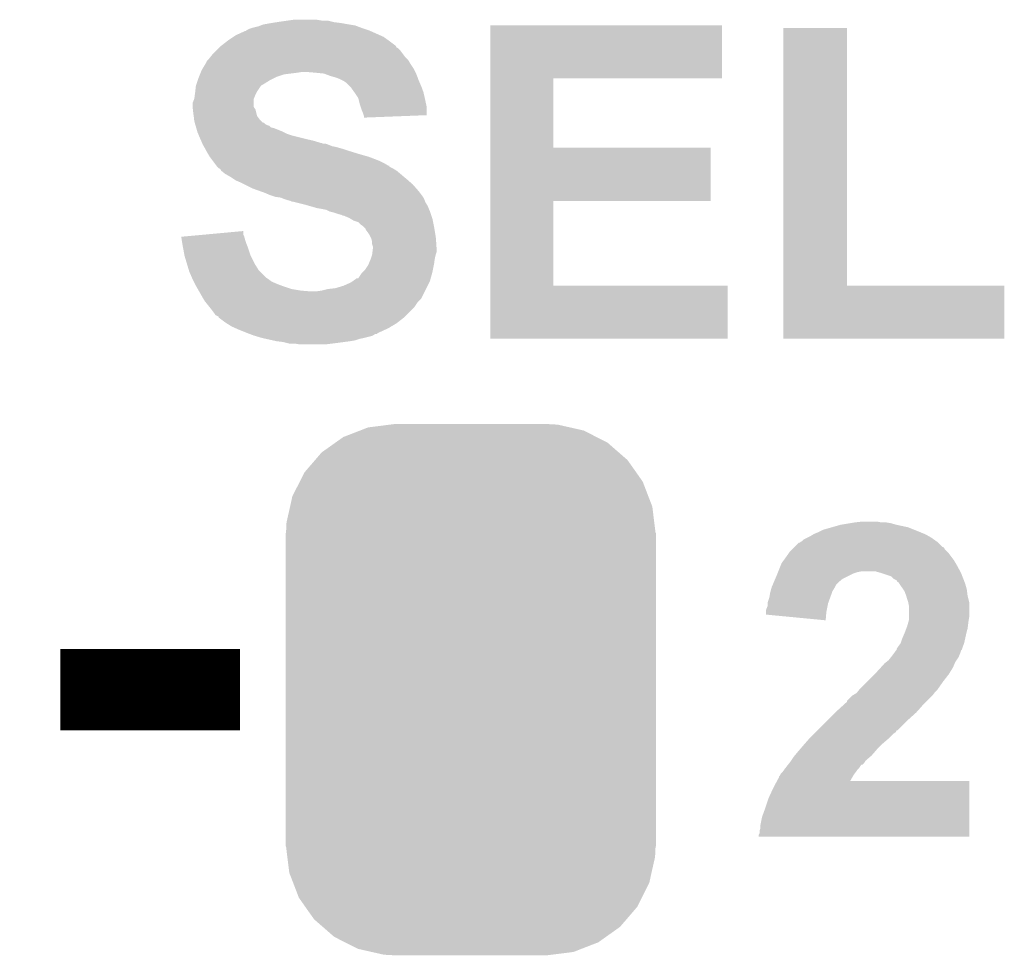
# Model space of a CAD drawing. Extents: x -0.05 to 0.95, y -0.15 to 1.54.
# Tile 21 of 45: x 0.47 to 0.59, y 0.36 to 0.48. Entities that reach past the tile are written whole.
import ezdxf

# ---------------------------------------------------------------- set-up
doc = ezdxf.new("R2010")
doc.units = 0
doc.layers.get('0').update_dxf_attribs({"linetype": 'CONTINUOUS'})
doc.layers.add('ACCEL_35_CLICK_V101_GTO', color=14, linetype='CONTINUOUS')
doc.layers.add('ACCEL_35_CLICK_V101_GTS', color=12, linetype='CONTINUOUS')

# ---------------------------------------------------------------- blocks, each defined once
blk = doc.blocks.new('CUSTOM_74')
for points in [[(-0.01563, 0.03096), (-0.01356, 0.03176), (0.01541, 0.03096), (0.01383, 0.03176)], [(-0.01356, 0.03176), (-0.01259, 0.03214), (0.01383, 0.03176), (0.01215, 0.03214)], [(-0.01259, 0.03214), (-0.00989, 0.03248), (0.01215, 0.03214), (0.01065, 0.03248)], [(-0.00989, 0.03248), (-0.00935, 0.03255), (0.01065, 0.03248), (0.00935, 0.03255)], [(-0.01829, 0.02907), (-0.01657, 0.03029), (0.01814, 0.02907), (0.01674, 0.03029)], [(-0.01657, 0.03029), (-0.01563, 0.03096), (0.01674, 0.03029), (0.01541, 0.03096)], [(-0.01908, 0.02815), (-0.01829, 0.02907), (0.0192, 0.02815), (0.01814, 0.02907)], [(-0.02041, 0.0266), (-0.01908, 0.02815), (0.0203, 0.0266), (0.0192, 0.02815)], [(-0.02097, 0.02548), (-0.02041, 0.0266), (0.02108, 0.02548), (0.0203, 0.0266)], [(-0.02188, 0.02368), (-0.02097, 0.02548), (0.02177, 0.02368), (0.02108, 0.02548)], [(-0.02215, 0.02244), (-0.02188, 0.02368), (0.02225, 0.02244), (0.02177, 0.02368)], [(-0.02259, 0.0205), (-0.02215, 0.02244), (0.02249, 0.0205), (0.02225, 0.02244)], [(-0.02265, 0.0192), (-0.02259, 0.0205), (0.02265, 0.0192), (0.02249, 0.0205)], [(-0.0227, -0.0192), (-0.0227, 0.0192), (0.0227, -0.0192), (0.0227, 0.0192)], [(-0.02249, -0.0205), (-0.02265, -0.0192), (0.02259, -0.0205), (0.02265, -0.0192)], [(-0.02225, -0.02244), (-0.02249, -0.0205), (0.02215, -0.02244), (0.02259, -0.0205)], [(-0.02177, -0.02368), (-0.02225, -0.02244), (0.02188, -0.02368), (0.02215, -0.02244)], [(-0.02108, -0.02548), (-0.02177, -0.02368), (0.02097, -0.02548), (0.02188, -0.02368)], [(-0.0203, -0.0266), (-0.02108, -0.02548), (0.02041, -0.0266), (0.02097, -0.02548)], [(-0.0192, -0.02815), (-0.0203, -0.0266), (0.01908, -0.02815), (0.02041, -0.0266)], [(-0.01814, -0.02907), (-0.0192, -0.02815), (0.01829, -0.02907), (0.01908, -0.02815)], [(-0.01674, -0.03029), (-0.01814, -0.02907), (0.01657, -0.03029), (0.01829, -0.02907)], [(-0.01541, -0.03096), (-0.01674, -0.03029), (0.01563, -0.03096), (0.01657, -0.03029)], [(-0.01383, -0.03176), (-0.01541, -0.03096), (0.01356, -0.03176), (0.01563, -0.03096)], [(-0.01215, -0.03214), (-0.01383, -0.03176), (0.01259, -0.03214), (0.01356, -0.03176)], [(-0.01065, -0.03248), (-0.01215, -0.03214), (0.00989, -0.03248), (0.01259, -0.03214)], [(-0.00935, -0.03255), (-0.01065, -0.03248), (0.00935, -0.03255), (0.00989, -0.03248)]]:
    blk.add_solid(points)

msp = doc.modelspace()

# ---------------------------------------------------------------- linework, layer by layer
at = {"layer": 'ACCEL_35_CLICK_V101_GTO', "const_width": 0.01}
msp.add_lwpolyline([(0.4784, 0.393), (0.5004, 0.393)], dxfattribs=at)
at = {"layer": 'ACCEL_35_CLICK_V101_GTO'}
for points in [[(0.5027, 0.4743), (0.50295, 0.4744), (0.51477, 0.4743), (0.5145, 0.4744)], [(0.50295, 0.4744), (0.5032, 0.4745), (0.5145, 0.4744), (0.5139, 0.4745)], [(0.5032, 0.4745), (0.5043, 0.4747), (0.5139, 0.4745), (0.5127, 0.4747)], [(0.5043, 0.4747), (0.50495, 0.4748), (0.5127, 0.4747), (0.5119, 0.4748)], [(0.50495, 0.4748), (0.5056, 0.4749), (0.5119, 0.4748), (0.5115, 0.4749)], [(0.5056, 0.4749), (0.5063, 0.475), (0.5115, 0.4749), (0.5111, 0.475)], [(0.5063, 0.475), (0.507, 0.4751), (0.5104, 0.475), (0.5098, 0.4751)], [(0.5311, 0.4679), (0.5311, 0.4744), (0.5595, 0.4679), (0.5595, 0.4744)], [(0.5311, 0.4744), (0.5311, 0.4744), (0.5595, 0.4744), (0.5311, 0.4744)], [(0.4996, 0.473), (0.4999, 0.4732), (0.518, 0.473), (0.51755, 0.4732)], [(0.4999, 0.4732), (0.501, 0.4737), (0.51755, 0.4732), (0.51643, 0.4737)], [(0.501, 0.4737), (0.5011, 0.4737), (0.51643, 0.4737), (0.51642, 0.4737)], [(0.5011, 0.4737), (0.5012, 0.4738), (0.51642, 0.4737), (0.5162, 0.4738)], [(0.5012, 0.4738), (0.5016, 0.474), (0.5162, 0.4738), (0.5156, 0.474)], [(0.5016, 0.474), (0.5019, 0.4741), (0.5156, 0.474), (0.5153, 0.4741)], [(0.5019, 0.4741), (0.5027, 0.4743), (0.5153, 0.4741), (0.51477, 0.4743)], [(0.567, 0.4425), (0.567, 0.4741), (0.5748, 0.4425), (0.5748, 0.4741)], [(0.567, 0.4741), (0.567, 0.4741), (0.5748, 0.4741), (0.567, 0.4741)], [(0.4981, 0.4719), (0.49887, 0.4725), (0.5195, 0.4719), (0.5187, 0.4725)], [(0.49887, 0.4725), (0.499, 0.4726), (0.5187, 0.4725), (0.51856, 0.4726)], [(0.499, 0.4726), (0.4996, 0.473), (0.51856, 0.4726), (0.518, 0.473)], [(0.4969, 0.4707), (0.4976, 0.4714), (0.52053, 0.4707), (0.52, 0.4714)], [(0.4976, 0.4714), (0.4978, 0.4716), (0.52, 0.4714), (0.5198, 0.4716)], [(0.4978, 0.4716), (0.4979, 0.4717), (0.5198, 0.4716), (0.5196, 0.4717)], [(0.4979, 0.4717), (0.4981, 0.4719), (0.5196, 0.4717), (0.5195, 0.4719)], [(0.49582, 0.4691), (0.49618, 0.4697), (0.5217, 0.4691), (0.5213, 0.4697)], [(0.49618, 0.4697), (0.4963, 0.4699), (0.5213, 0.4697), (0.52118, 0.4699)], [(0.4963, 0.47), (0.4965, 0.4702), (0.52112, 0.47), (0.521, 0.4702)], [(0.4963, 0.4699), (0.4963, 0.47), (0.52118, 0.4699), (0.52112, 0.47)], [(0.4965, 0.4702), (0.4966, 0.4703), (0.521, 0.4702), (0.5209, 0.4703)], [(0.4966, 0.4703), (0.49683, 0.4706), (0.5209, 0.4703), (0.5206, 0.4706)], [(0.49683, 0.4706), (0.4969, 0.4707), (0.5206, 0.4706), (0.52053, 0.4707)], [(0.49538, 0.4681), (0.4955, 0.4684), (0.5049, 0.4681), (0.5058, 0.4684)], [(0.4955, 0.4684), (0.49558, 0.4686), (0.5058, 0.4684), (0.5074, 0.4686)], [(0.49558, 0.4686), (0.49562, 0.4687), (0.5074, 0.4686), (0.508, 0.4687)], [(0.49562, 0.4687), (0.4957, 0.4689), (0.5219, 0.4687), (0.5218, 0.4689)], [(0.4957, 0.4689), (0.49582, 0.4691), (0.5218, 0.4689), (0.5217, 0.4691)], [(0.5097, 0.4686), (0.5085, 0.4687), (0.52195, 0.4686), (0.5219, 0.4687)], [(0.5107, 0.4685), (0.5097, 0.4686), (0.522, 0.4685), (0.52195, 0.4686)], [(0.5115, 0.4682), (0.5107, 0.4685), (0.52211, 0.4682), (0.522, 0.4685)], [(0.49503, 0.4671), (0.49507, 0.4672), (0.5031, 0.4671), (0.5033, 0.4672)], [(0.49507, 0.4672), (0.49523, 0.4677), (0.5033, 0.4672), (0.5041, 0.4677)], [(0.49523, 0.4677), (0.4953, 0.4679), (0.5041, 0.4677), (0.5045, 0.4679)], [(0.4953, 0.4679), (0.49538, 0.4681), (0.5045, 0.4679), (0.5049, 0.4681)], [(0.5122, 0.468), (0.5115, 0.4682), (0.52219, 0.468), (0.52211, 0.4682)], [(0.5127, 0.4678), (0.5122, 0.468), (0.52226, 0.4678), (0.52219, 0.468)], [(0.5129, 0.4677), (0.5127, 0.4678), (0.5223, 0.4677), (0.52226, 0.4678)], [(0.5131, 0.4676), (0.5129, 0.4677), (0.52234, 0.4676), (0.5223, 0.4677)], [(0.5134, 0.4674), (0.5131, 0.4676), (0.52243, 0.4674), (0.52234, 0.4676)], [(0.5138, 0.467), (0.5134, 0.4674), (0.5226, 0.467), (0.52243, 0.4674)], [(0.5311, 0.4594), (0.5311, 0.4679), (0.5388, 0.4594), (0.5388, 0.4679)], [(0.5311, 0.4679), (0.5311, 0.4679), (0.5388, 0.4679), (0.5595, 0.4679)], [(0.49487, 0.4659), (0.4949, 0.4661), (0.5023, 0.4659), (0.5024, 0.4661)], [(0.4949, 0.4661), (0.49492, 0.4663), (0.5024, 0.4661), (0.5025, 0.4663)], [(0.49492, 0.4663), (0.49499, 0.4669), (0.5025, 0.4663), (0.5029, 0.4669)], [(0.49499, 0.4669), (0.495, 0.467), (0.5029, 0.4669), (0.503, 0.467)], [(0.495, 0.467), (0.49503, 0.4671), (0.503, 0.467), (0.5031, 0.4671)], [(0.514, 0.4668), (0.5138, 0.467), (0.52268, 0.4668), (0.5226, 0.467)], [(0.51443, 0.4662), (0.514, 0.4668), (0.5229, 0.4662), (0.52268, 0.4668)], [(0.5145, 0.4661), (0.51443, 0.4662), (0.52292, 0.4661), (0.5229, 0.4662)], [(0.5149, 0.4655), (0.5145, 0.4661), (0.52306, 0.4655), (0.52292, 0.4661)], [(0.4946, 0.4649), (0.4948, 0.4654), (0.5021, 0.4649), (0.5021, 0.4654)], [(0.4946, 0.4644), (0.4946, 0.4649), (0.5021, 0.4644), (0.5021, 0.4649)], [(0.4948, 0.4654), (0.49487, 0.4659), (0.5021, 0.4654), (0.5023, 0.4659)], [(0.5151, 0.4647), (0.5149, 0.4655), (0.52323, 0.4647), (0.52306, 0.4655)], [(0.5152, 0.4644), (0.5151, 0.4647), (0.5233, 0.4644), (0.52323, 0.4647)], [(0.49463, 0.4641), (0.4946, 0.4644), (0.5023, 0.4641), (0.5021, 0.4644)], [(0.4947, 0.4635), (0.49463, 0.4641), (0.50245, 0.4635), (0.5023, 0.4641)], [(0.49473, 0.4633), (0.4947, 0.4635), (0.5025, 0.4633), (0.50245, 0.4635)], [(0.5153, 0.4641), (0.5152, 0.4644), (0.5233, 0.4641), (0.5233, 0.4644)], [(0.5155, 0.4636), (0.5153, 0.4641), (0.5233, 0.4636), (0.5233, 0.4641)], [(0.51557, 0.4634), (0.5155, 0.4636), (0.5233, 0.4634), (0.5233, 0.4636)], [(0.49478, 0.4629), (0.49473, 0.4633), (0.5028, 0.4629), (0.5025, 0.4633)], [(0.4948, 0.4627), (0.49478, 0.4629), (0.503, 0.4627), (0.5028, 0.4629)], [(0.49486, 0.4625), (0.4948, 0.4627), (0.5032, 0.4625), (0.503, 0.4627)], [(0.49491, 0.4623), (0.49486, 0.4625), (0.5035, 0.4623), (0.5033, 0.4625)], [(0.49486, 0.4625), (0.49486, 0.4625), (0.5033, 0.4625), (0.5032, 0.4625)], [(0.49494, 0.4622), (0.49491, 0.4623), (0.5037, 0.4622), (0.5035, 0.4623)], [(0.5156, 0.4633), (0.51557, 0.4634), (0.52073, 0.4633), (0.5233, 0.4634)], [(0.5156, 0.4631), (0.5156, 0.4633), (0.5156, 0.4631), (0.52073, 0.4633)], [(0.49497, 0.4621), (0.49494, 0.4622), (0.504, 0.4621), (0.5037, 0.4622)], [(0.49503, 0.4619), (0.49497, 0.4621), (0.5042, 0.4619), (0.504, 0.4621)], [(0.49506, 0.4618), (0.49503, 0.4619), (0.5046, 0.4618), (0.5042, 0.4619)], [(0.49517, 0.4614), (0.49506, 0.4618), (0.5056, 0.4614), (0.5046, 0.4618)], [(0.4952, 0.4613), (0.49517, 0.4614), (0.5058, 0.4613), (0.5056, 0.4614)], [(0.49529, 0.4611), (0.4952, 0.4613), (0.5062, 0.4611), (0.5058, 0.4613)], [(0.49537, 0.4609), (0.49529, 0.4611), (0.5068, 0.4609), (0.5062, 0.4611)], [(0.49554, 0.4605), (0.49537, 0.4609), (0.5084, 0.4605), (0.5068, 0.4609)], [(0.49563, 0.4603), (0.49554, 0.4605), (0.5093, 0.4603), (0.5084, 0.4605)], [(0.49576, 0.46), (0.49563, 0.4603), (0.5103, 0.46), (0.5093, 0.4603)], [(0.4958, 0.4599), (0.49576, 0.46), (0.5106, 0.4599), (0.5104, 0.46)], [(0.49576, 0.46), (0.49576, 0.46), (0.5104, 0.46), (0.5103, 0.46)], [(0.49585, 0.4598), (0.4958, 0.4599), (0.5112, 0.4598), (0.5109, 0.4599)], [(0.4958, 0.4599), (0.4958, 0.4599), (0.5109, 0.4599), (0.5106, 0.4599)], [(0.49596, 0.4596), (0.49585, 0.4598), (0.5117, 0.4596), (0.5112, 0.4598)], [(0.49602, 0.4595), (0.49596, 0.4596), (0.5122, 0.4595), (0.5117, 0.4596)], [(0.49613, 0.4593), (0.49602, 0.4595), (0.5129, 0.4593), (0.5122, 0.4595)], [(0.49624, 0.4591), (0.49613, 0.4593), (0.5135, 0.4591), (0.5129, 0.4593)], [(0.4964, 0.4588), (0.49624, 0.4591), (0.51448, 0.4588), (0.5135, 0.4591)], [(0.49646, 0.4587), (0.4964, 0.4588), (0.5148, 0.4587), (0.51448, 0.4588)], [(0.4967, 0.4583), (0.49646, 0.4587), (0.5162, 0.4583), (0.5148, 0.4587)], [(0.5311, 0.4529), (0.5311, 0.4594), (0.5581, 0.4529), (0.5581, 0.4594)], [(0.5311, 0.4594), (0.5311, 0.4594), (0.5581, 0.4594), (0.5388, 0.4594)], [(0.49707, 0.4578), (0.4967, 0.4583), (0.5175, 0.4578), (0.5162, 0.4583)], [(0.4973, 0.4575), (0.49707, 0.4578), (0.5181, 0.4575), (0.5175, 0.4578)], [(0.49753, 0.4572), (0.4973, 0.4575), (0.5186, 0.4572), (0.5181, 0.4575)], [(0.4976, 0.4571), (0.49753, 0.4572), (0.5187, 0.4571), (0.5187, 0.4572)], [(0.49753, 0.4572), (0.49753, 0.4572), (0.5187, 0.4572), (0.5186, 0.4572)], [(0.4978, 0.4569), (0.4976, 0.4571), (0.5191, 0.4569), (0.5187, 0.4571)], [(0.498, 0.4568), (0.4978, 0.4569), (0.51927, 0.4568), (0.5191, 0.4569)], [(0.4981, 0.4566), (0.498, 0.4568), (0.5196, 0.4566), (0.51927, 0.4568)], [(0.4986, 0.4562), (0.4981, 0.4566), (0.52008, 0.4562), (0.5196, 0.4566)], [(0.4993, 0.4558), (0.4986, 0.4562), (0.52056, 0.4558), (0.52008, 0.4562)], [(0.4996, 0.4556), (0.4993, 0.4558), (0.5208, 0.4556), (0.52056, 0.4558)], [(0.4999, 0.4554), (0.4996, 0.4556), (0.52103, 0.4554), (0.5208, 0.4556)], [(0.5006, 0.4551), (0.4999, 0.4554), (0.52137, 0.4551), (0.52103, 0.4554)], [(0.501, 0.4549), (0.5006, 0.4551), (0.5216, 0.4549), (0.52137, 0.4551)], [(0.502, 0.4544), (0.501, 0.4549), (0.52204, 0.4544), (0.5216, 0.4549)], [(0.50284, 0.4541), (0.502, 0.4544), (0.5223, 0.4541), (0.52204, 0.4544)], [(0.5034, 0.4539), (0.50284, 0.4541), (0.52245, 0.4539), (0.5223, 0.4541)], [(0.5041, 0.4536), (0.5034, 0.4539), (0.52268, 0.4536), (0.52245, 0.4539)], [(0.5047, 0.4534), (0.5041, 0.4536), (0.52282, 0.4534), (0.52268, 0.4536)], [(0.5054, 0.4533), (0.5047, 0.4534), (0.5229, 0.4533), (0.52282, 0.4534)], [(0.5059, 0.4531), (0.5054, 0.4533), (0.523, 0.4531), (0.5229, 0.4533)], [(0.5062, 0.453), (0.5059, 0.4531), (0.52303, 0.453), (0.523, 0.4531)], [(0.5066, 0.4529), (0.5062, 0.453), (0.52307, 0.4529), (0.52303, 0.453)], [(0.5068, 0.4528), (0.5066, 0.4529), (0.5231, 0.4528), (0.52307, 0.4529)], [(0.5085, 0.4524), (0.5069, 0.4528), (0.52334, 0.4524), (0.5231, 0.4528)], [(0.5311, 0.4425), (0.5311, 0.4529), (0.5388, 0.4425), (0.5388, 0.4529)], [(0.5311, 0.4529), (0.5311, 0.4529), (0.5388, 0.4529), (0.5581, 0.4529)], [(0.50885, 0.4523), (0.5085, 0.4524), (0.5234, 0.4523), (0.52334, 0.4524)], [(0.5099, 0.452), (0.50885, 0.4523), (0.52353, 0.452), (0.5234, 0.4523)], [(0.5105, 0.4519), (0.5099, 0.452), (0.52357, 0.4519), (0.52353, 0.452)], [(0.511, 0.4518), (0.5105, 0.4519), (0.52361, 0.4518), (0.52357, 0.4519)], [(0.5114, 0.4516), (0.511, 0.4518), (0.5237, 0.4516), (0.52361, 0.4518)], [(0.5118, 0.4515), (0.5114, 0.4516), (0.52373, 0.4515), (0.5237, 0.4516)], [(0.5124, 0.4513), (0.5118, 0.4515), (0.5238, 0.4513), (0.52373, 0.4515)], [(0.5128, 0.4512), (0.5124, 0.4513), (0.52383, 0.4512), (0.5238, 0.4513)], [(0.513, 0.4511), (0.5128, 0.4512), (0.52387, 0.4511), (0.52383, 0.4512)], [(0.5138, 0.4508), (0.5131, 0.4511), (0.52397, 0.4508), (0.52387, 0.4511)], [(0.51397, 0.4507), (0.5138, 0.4508), (0.524, 0.4507), (0.52397, 0.4508)], [(0.5143, 0.4505), (0.51397, 0.4507), (0.52404, 0.4505), (0.524, 0.4507)], [(0.5149, 0.4503), (0.5143, 0.4505), (0.52408, 0.4503), (0.52404, 0.4505)], [(0.5152, 0.45), (0.5149, 0.4503), (0.52414, 0.45), (0.52408, 0.4503)], [(0.49646, 0.4488), (0.5008, 0.4492), (0.5008, 0.4488), (0.5008, 0.4492)], [(0.5155, 0.4498), (0.5152, 0.45), (0.52418, 0.4498), (0.52414, 0.45)], [(0.5156, 0.4497), (0.5155, 0.4498), (0.5242, 0.4497), (0.52418, 0.4498)], [(0.5158, 0.4495), (0.5156, 0.4497), (0.52423, 0.4495), (0.5242, 0.4497)], [(0.5158, 0.4494), (0.5158, 0.4495), (0.52425, 0.4494), (0.52423, 0.4495)], [(0.5161, 0.449), (0.5158, 0.4494), (0.52432, 0.449), (0.52425, 0.4494)], [(0.4932, 0.4485), (0.49429, 0.4486), (0.50093, 0.4485), (0.5009, 0.4486)], [(0.4933, 0.4479), (0.4932, 0.4485), (0.5011, 0.4479), (0.50093, 0.4485)], [(0.4934, 0.4473), (0.4933, 0.4479), (0.50133, 0.4473), (0.5011, 0.4479)], [(0.49429, 0.4486), (0.49646, 0.4488), (0.5009, 0.4486), (0.5008, 0.4488)], [(0.5163, 0.4487), (0.5161, 0.449), (0.52437, 0.4487), (0.52432, 0.449)], [(0.5164, 0.4485), (0.5163, 0.4487), (0.5244, 0.4485), (0.52437, 0.4487)], [(0.5165, 0.4483), (0.5164, 0.4485), (0.52442, 0.4483), (0.5244, 0.4485)], [(0.5166, 0.4479), (0.5165, 0.4483), (0.52445, 0.4479), (0.52442, 0.4483)], [(0.5166, 0.4476), (0.5166, 0.4479), (0.52447, 0.4476), (0.52445, 0.4479)], [(0.49344, 0.4471), (0.4934, 0.4473), (0.5014, 0.4471), (0.50133, 0.4473)], [(0.4936, 0.4462), (0.49344, 0.4471), (0.5017, 0.4462), (0.5014, 0.4471)], [(0.5167, 0.4473), (0.5166, 0.4476), (0.52449, 0.4473), (0.52447, 0.4476)], [(0.5166, 0.4463), (0.51664, 0.4466), (0.5244, 0.4463), (0.5245, 0.4466)], [(0.51664, 0.4466), (0.5167, 0.4471), (0.5245, 0.4466), (0.5245, 0.4471)], [(0.5167, 0.4472), (0.5167, 0.4473), (0.5245, 0.4472), (0.52449, 0.4473)], [(0.5167, 0.4471), (0.5167, 0.4472), (0.5245, 0.4471), (0.5245, 0.4472)], [(0.4939, 0.4452), (0.4936, 0.4462), (0.5022, 0.4452), (0.5017, 0.4462)], [(0.51619, 0.4452), (0.5164, 0.4457), (0.5242, 0.4452), (0.52427, 0.4457)], [(0.5164, 0.4457), (0.51647, 0.4459), (0.52427, 0.4457), (0.5243, 0.4459)], [(0.51647, 0.4459), (0.5166, 0.4463), (0.5243, 0.4459), (0.5244, 0.4463)], [(0.49414, 0.4444), (0.4939, 0.4452), (0.5027, 0.4444), (0.5022, 0.4452)], [(0.4942, 0.4442), (0.49414, 0.4444), (0.5029, 0.4442), (0.5027, 0.4444)], [(0.49451, 0.4435), (0.4942, 0.4442), (0.5036, 0.4435), (0.5029, 0.4442)], [(0.5153, 0.444), (0.5155, 0.4442), (0.52395, 0.444), (0.524, 0.4442)], [(0.5155, 0.4442), (0.5157, 0.4444), (0.524, 0.4442), (0.52404, 0.4444)], [(0.5157, 0.4444), (0.5161, 0.445), (0.52404, 0.4444), (0.52416, 0.445)], [(0.5161, 0.445), (0.51619, 0.4452), (0.52416, 0.445), (0.5242, 0.4452)], [(0.4946, 0.4433), (0.49451, 0.4435), (0.5039, 0.4433), (0.5036, 0.4435)], [(0.49475, 0.443), (0.4946, 0.4433), (0.5043, 0.443), (0.5039, 0.4433)], [(0.4949, 0.4427), (0.49475, 0.443), (0.505, 0.4427), (0.5043, 0.443)], [(0.514, 0.4429), (0.51428, 0.4431), (0.5236, 0.4429), (0.5237, 0.4431)], [(0.51428, 0.4431), (0.5147, 0.4434), (0.5237, 0.4431), (0.52378, 0.4434)], [(0.5149, 0.4434), (0.5153, 0.444), (0.52378, 0.4434), (0.52395, 0.444)], [(0.495, 0.4425), (0.4949, 0.4427), (0.50553, 0.4425), (0.505, 0.4427)], [(0.49506, 0.4424), (0.495, 0.4425), (0.5058, 0.4424), (0.50553, 0.4425)], [(0.49523, 0.4421), (0.49506, 0.4424), (0.5067, 0.4421), (0.5058, 0.4424)], [(0.49534, 0.4419), (0.49523, 0.4421), (0.5079, 0.4419), (0.5067, 0.4421)], [(0.4954, 0.4418), (0.49534, 0.4419), (0.5091, 0.4418), (0.5079, 0.4419)], [(0.4958, 0.4411), (0.4954, 0.4418), (0.5227, 0.4411), (0.52305, 0.4418)], [(0.5097, 0.4418), (0.5104, 0.4419), (0.52305, 0.4418), (0.5231, 0.4419)], [(0.5104, 0.4419), (0.5112, 0.4421), (0.5231, 0.4419), (0.5232, 0.4421)], [(0.5112, 0.4421), (0.5121, 0.4422), (0.5232, 0.4421), (0.52325, 0.4422)], [(0.5121, 0.4422), (0.5131, 0.4425), (0.52325, 0.4422), (0.5234, 0.4425)], [(0.5131, 0.4425), (0.514, 0.4429), (0.5234, 0.4425), (0.5236, 0.4429)], [(0.5311, 0.436), (0.5311, 0.4425), (0.5602, 0.436), (0.5602, 0.4425)], [(0.5311, 0.4425), (0.5311, 0.4425), (0.5602, 0.4425), (0.5388, 0.4425)], [(0.567, 0.436), (0.567, 0.4425), (0.5941, 0.436), (0.5941, 0.4425)], [(0.567, 0.4425), (0.567, 0.4425), (0.5941, 0.4425), (0.5748, 0.4425)], [(0.49592, 0.4409), (0.4958, 0.4411), (0.5226, 0.4409), (0.5227, 0.4411)], [(0.4961, 0.4406), (0.49592, 0.4409), (0.5223, 0.4406), (0.5226, 0.4409)], [(0.49618, 0.4405), (0.4961, 0.4406), (0.5222, 0.4405), (0.5223, 0.4406)], [(0.49666, 0.4399), (0.49618, 0.4405), (0.5218, 0.4399), (0.5222, 0.4405)], [(0.4969, 0.4396), (0.49666, 0.4399), (0.5215, 0.4396), (0.5218, 0.4399)], [(0.4972, 0.4392), (0.4969, 0.4396), (0.5211, 0.4392), (0.5215, 0.4396)], [(0.4974, 0.4389), (0.4972, 0.4392), (0.5208, 0.4389), (0.5211, 0.4392)], [(0.4978, 0.4387), (0.4974, 0.4389), (0.5206, 0.4387), (0.5208, 0.4389)], [(0.4978, 0.4386), (0.4978, 0.4387), (0.5205, 0.4386), (0.5206, 0.4387)], [(0.4986, 0.438), (0.4978, 0.4386), (0.51973, 0.438), (0.5205, 0.4386)], [(0.49876, 0.4379), (0.4986, 0.438), (0.5196, 0.4379), (0.51973, 0.438)], [(0.4994, 0.4375), (0.49876, 0.4379), (0.51893, 0.4375), (0.5196, 0.4379)], [(0.49985, 0.4373), (0.4994, 0.4375), (0.5186, 0.4373), (0.51893, 0.4375)], [(0.5003, 0.4371), (0.49985, 0.4373), (0.51817, 0.4371), (0.5186, 0.4373)], [(0.5013, 0.4367), (0.5003, 0.4371), (0.5173, 0.4367), (0.51817, 0.4371)], [(0.50157, 0.4366), (0.5013, 0.4367), (0.5172, 0.4366), (0.5173, 0.4367)], [(0.5021, 0.4364), (0.50157, 0.4366), (0.5167, 0.4364), (0.517, 0.4366)], [(0.50157, 0.4366), (0.50157, 0.4366), (0.517, 0.4366), (0.5172, 0.4366)], [(0.50243, 0.4363), (0.5021, 0.4364), (0.5164, 0.4363), (0.5167, 0.4364)], [(0.5031, 0.4361), (0.50243, 0.4363), (0.5156, 0.4361), (0.5164, 0.4363)], [(0.50355, 0.436), (0.5031, 0.4361), (0.5151, 0.436), (0.5156, 0.4361)], [(0.50445, 0.4358), (0.50355, 0.436), (0.5145, 0.4358), (0.5151, 0.436)], [(0.5049, 0.4357), (0.50445, 0.4358), (0.5139, 0.4357), (0.5145, 0.4358)], [(0.5057, 0.4356), (0.5049, 0.4357), (0.51315, 0.4356), (0.5139, 0.4357)], [(0.5061, 0.4355), (0.5057, 0.4356), (0.5124, 0.4355), (0.51315, 0.4356)], [(0.5065, 0.4354), (0.5061, 0.4355), (0.5116, 0.4354), (0.5124, 0.4355)], [(0.5078, 0.4353), (0.5072, 0.4354), (0.5108, 0.4353), (0.5116, 0.4354)], [(0.5719, 0.4126), (0.57295, 0.4129), (0.58305, 0.4126), (0.5823, 0.4129)], [(0.57295, 0.4129), (0.574, 0.4132), (0.5823, 0.4129), (0.5809, 0.4132)], [(0.574, 0.4132), (0.5752, 0.4134), (0.5809, 0.4132), (0.5802, 0.4134)], [(0.5752, 0.4134), (0.5758, 0.4135), (0.5802, 0.4134), (0.5796, 0.4135)], [(0.5758, 0.4135), (0.5767, 0.4136), (0.579, 0.4135), (0.5785, 0.4136)], [(0.5695, 0.4114), (0.5699, 0.4116), (0.58548, 0.4114), (0.5852, 0.4116)], [(0.5699, 0.4116), (0.5703, 0.4118), (0.5852, 0.4116), (0.58485, 0.4118)], [(0.5703, 0.4118), (0.57063, 0.412), (0.58485, 0.4118), (0.5845, 0.412)], [(0.57063, 0.412), (0.5708, 0.4121), (0.5845, 0.412), (0.58427, 0.4121)], [(0.5708, 0.4121), (0.5713, 0.4123), (0.58427, 0.4121), (0.5838, 0.4123)], [(0.5713, 0.4123), (0.5719, 0.4126), (0.5838, 0.4123), (0.58305, 0.4126)], [(0.5681, 0.4102), (0.5683, 0.4104), (0.5868, 0.4102), (0.5867, 0.4104)], [(0.5683, 0.4104), (0.5684, 0.4105), (0.5867, 0.4104), (0.5866, 0.4105)], [(0.5684, 0.4105), (0.5689, 0.411), (0.5865, 0.4105), (0.586, 0.411)], [(0.5684, 0.4105), (0.5684, 0.4105), (0.5866, 0.4105), (0.5865, 0.4105)], [(0.569, 0.411), (0.5691, 0.4111), (0.586, 0.411), (0.5859, 0.4111)], [(0.5691, 0.4111), (0.5693, 0.4112), (0.5859, 0.4111), (0.58576, 0.4112)], [(0.5693, 0.4112), (0.5695, 0.4114), (0.58576, 0.4112), (0.58548, 0.4114)], [(0.56709, 0.4089), (0.56766, 0.4097), (0.5879, 0.4089), (0.5873, 0.4097)], [(0.56766, 0.4097), (0.5678, 0.4099), (0.5873, 0.4097), (0.5871, 0.4099)], [(0.5678, 0.4099), (0.5681, 0.4102), (0.5871, 0.4099), (0.5868, 0.4102)], [(0.5664, 0.4075), (0.56676, 0.4084), (0.58869, 0.4075), (0.5882, 0.4084)], [(0.56676, 0.4084), (0.5668, 0.4085), (0.5882, 0.4084), (0.58814, 0.4085)], [(0.5668, 0.4085), (0.56709, 0.4089), (0.58814, 0.4085), (0.5879, 0.4089)], [(0.56603, 0.4066), (0.5662, 0.407), (0.5743, 0.4066), (0.5751, 0.407)], [(0.5662, 0.407), (0.56628, 0.4072), (0.5751, 0.407), (0.5755, 0.4072)], [(0.56628, 0.4072), (0.56636, 0.4074), (0.5755, 0.4072), (0.5761, 0.4074)], [(0.56636, 0.4074), (0.5664, 0.4075), (0.5761, 0.4074), (0.5766, 0.4075)], [(0.579, 0.4073), (0.5783, 0.4075), (0.5888, 0.4073), (0.58869, 0.4075)], [(0.5802, 0.4069), (0.579, 0.4073), (0.58895, 0.4069), (0.5888, 0.4073)], [(0.5805, 0.4066), (0.5802, 0.4069), (0.58907, 0.4066), (0.58895, 0.4069)], [(0.56557, 0.4055), (0.5656, 0.4056), (0.5733, 0.4055), (0.57335, 0.4056)], [(0.5656, 0.4056), (0.56573, 0.4059), (0.57335, 0.4056), (0.5735, 0.4059)], [(0.56573, 0.4059), (0.56581, 0.4061), (0.5735, 0.4059), (0.5737, 0.4061)], [(0.56581, 0.4061), (0.56603, 0.4066), (0.5737, 0.4061), (0.5743, 0.4066)], [(0.5809, 0.4064), (0.5805, 0.4066), (0.58915, 0.4064), (0.58907, 0.4066)], [(0.581, 0.4062), (0.5809, 0.4064), (0.58922, 0.4062), (0.58915, 0.4064)], [(0.58123, 0.406), (0.5811, 0.4062), (0.5893, 0.406), (0.58922, 0.4062)], [(0.5817, 0.4053), (0.58123, 0.406), (0.5895, 0.4053), (0.5893, 0.406)], [(0.5653, 0.4043), (0.56532, 0.4044), (0.57276, 0.4043), (0.5728, 0.4044)], [(0.56532, 0.4044), (0.5654, 0.4049), (0.5728, 0.4044), (0.57297, 0.4049)], [(0.5654, 0.4049), (0.56543, 0.405), (0.57297, 0.4049), (0.573, 0.405)], [(0.56543, 0.405), (0.56557, 0.4055), (0.573, 0.405), (0.5733, 0.4055)], [(0.5819, 0.405), (0.5817, 0.4053), (0.58954, 0.405), (0.5895, 0.4053)], [(0.58207, 0.4045), (0.5819, 0.405), (0.5896, 0.4045), (0.58954, 0.405)], [(0.5823, 0.4038), (0.58207, 0.4045), (0.58978, 0.4038), (0.5896, 0.4045)], [(0.5649, 0.4028), (0.5651, 0.4033), (0.57234, 0.4028), (0.57244, 0.4033)], [(0.5651, 0.4037), (0.5653, 0.4043), (0.57254, 0.4037), (0.57276, 0.4043)], [(0.5651, 0.4036), (0.5651, 0.4037), (0.5725, 0.4036), (0.57254, 0.4037)], [(0.5651, 0.4033), (0.5651, 0.4036), (0.57244, 0.4033), (0.5725, 0.4036)], [(0.58232, 0.4037), (0.5823, 0.4038), (0.5898, 0.4037), (0.58978, 0.4038)], [(0.5824, 0.4033), (0.58232, 0.4037), (0.5898, 0.4033), (0.5898, 0.4037)], [(0.5824, 0.4019), (0.5824, 0.4033), (0.5898, 0.4019), (0.5898, 0.4033)], [(0.5649, 0.4026), (0.5649, 0.4028), (0.5723, 0.4026), (0.57234, 0.4028)], [(0.5649, 0.4022), (0.5649, 0.4026), (0.57226, 0.4022), (0.5723, 0.4026)], [(0.5722, 0.4015), (0.5649, 0.4022), (0.5722, 0.4015), (0.57226, 0.4022)], [(0.58209, 0.4005), (0.5822, 0.4008), (0.5896, 0.4005), (0.58964, 0.4008)], [(0.5822, 0.4008), (0.58234, 0.4013), (0.58964, 0.4008), (0.5897, 0.4013)], [(0.58234, 0.4013), (0.5824, 0.4015), (0.5897, 0.4013), (0.58973, 0.4015)], [(0.5824, 0.4015), (0.5824, 0.4019), (0.58973, 0.4015), (0.5898, 0.4019)], [(0.5816, 0.3993), (0.58177, 0.3997), (0.58931, 0.3993), (0.5894, 0.3997)], [(0.58177, 0.3997), (0.5819, 0.4), (0.5894, 0.3997), (0.58947, 0.4)], [(0.5819, 0.4), (0.58209, 0.4005), (0.58947, 0.4), (0.5896, 0.4005)], [(0.5811, 0.3983), (0.5814, 0.3987), (0.58903, 0.3983), (0.58917, 0.3987)], [(0.5814, 0.3987), (0.58143, 0.3988), (0.58917, 0.3987), (0.5892, 0.3988)], [(0.58143, 0.3988), (0.5816, 0.3993), (0.5892, 0.3988), (0.58931, 0.3993)], [(0.5803, 0.3971), (0.5806, 0.3975), (0.58854, 0.3971), (0.5887, 0.3975)], [(0.5806, 0.3975), (0.58082, 0.3978), (0.5887, 0.3975), (0.5888, 0.3978)], [(0.58082, 0.3978), (0.5809, 0.3979), (0.5888, 0.3978), (0.5889, 0.3979)], [(0.5809, 0.398), (0.5811, 0.3983), (0.58893, 0.398), (0.58903, 0.3983)], [(0.5809, 0.3979), (0.5809, 0.398), (0.5889, 0.3979), (0.58893, 0.398)], [(0.57895, 0.3957), (0.5794, 0.3962), (0.5878, 0.3957), (0.58801, 0.3962)], [(0.5794, 0.3962), (0.57965, 0.3964), (0.58801, 0.3962), (0.5881, 0.3964)], [(0.57965, 0.3964), (0.5799, 0.3966), (0.5881, 0.3964), (0.58823, 0.3966)], [(0.5799, 0.3966), (0.58022, 0.397), (0.58823, 0.3966), (0.5885, 0.397)], [(0.58022, 0.397), (0.5803, 0.3971), (0.5885, 0.397), (0.58854, 0.3971)], [(0.5773, 0.394), (0.5782, 0.3949), (0.5866, 0.394), (0.5873, 0.3949)], [(0.5782, 0.3949), (0.5784, 0.3951), (0.5873, 0.3949), (0.58742, 0.3951)], [(0.5784, 0.3951), (0.57895, 0.3957), (0.58742, 0.3951), (0.5878, 0.3957)], [(0.5764, 0.3931), (0.5773, 0.394), (0.58597, 0.3931), (0.5866, 0.394)], [(0.5748, 0.3916), (0.5755, 0.3923), (0.5846, 0.3916), (0.5853, 0.3923)], [(0.5755, 0.3923), (0.576, 0.3926), (0.5853, 0.3923), (0.58553, 0.3926)], [(0.576, 0.3926), (0.57608, 0.3927), (0.58553, 0.3926), (0.5856, 0.3927)], [(0.57608, 0.3927), (0.57632, 0.393), (0.5856, 0.3927), (0.5859, 0.393)], [(0.57632, 0.393), (0.5764, 0.3931), (0.5859, 0.393), (0.58597, 0.3931)], [(0.5737, 0.3905), (0.57436, 0.3911), (0.58357, 0.3905), (0.5841, 0.3911)], [(0.57436, 0.3911), (0.5748, 0.3915), (0.5841, 0.3911), (0.5845, 0.3915)], [(0.5748, 0.3915), (0.5748, 0.3916), (0.5845, 0.3915), (0.5846, 0.3916)], [(0.5725, 0.3893), (0.5734, 0.3902), (0.5823, 0.3893), (0.5833, 0.3902)], [(0.5734, 0.3902), (0.5737, 0.3905), (0.5833, 0.3902), (0.58357, 0.3905)], [(0.5712, 0.388), (0.5725, 0.3893), (0.581, 0.388), (0.5823, 0.3893)], [(0.5702, 0.387), (0.5708, 0.3876), (0.5799, 0.387), (0.5805, 0.3876)], [(0.5708, 0.3876), (0.571, 0.3878), (0.5805, 0.3876), (0.5808, 0.3878)], [(0.571, 0.3878), (0.5712, 0.388), (0.5808, 0.3878), (0.5809, 0.388)], [(0.5712, 0.388), (0.5712, 0.388), (0.5809, 0.388), (0.581, 0.388)], [(0.5694, 0.3861), (0.56966, 0.3864), (0.5789, 0.3861), (0.5792, 0.3864)], [(0.56966, 0.3864), (0.5701, 0.3869), (0.5792, 0.3864), (0.57978, 0.3869)], [(0.5701, 0.3869), (0.5702, 0.387), (0.57978, 0.3869), (0.5799, 0.387)], [(0.56838, 0.3849), (0.5688, 0.3854), (0.5778, 0.3849), (0.57824, 0.3854)], [(0.5688, 0.3854), (0.56906, 0.3857), (0.57824, 0.3854), (0.5785, 0.3857)], [(0.56906, 0.3857), (0.5694, 0.3861), (0.5785, 0.3857), (0.5789, 0.3861)], [(0.56758, 0.3838), (0.56774, 0.384), (0.5767, 0.3838), (0.5769, 0.384)], [(0.56774, 0.384), (0.5679, 0.3842), (0.5769, 0.384), (0.57703, 0.3842)], [(0.5679, 0.3842), (0.56797, 0.3843), (0.57703, 0.3842), (0.5771, 0.3843)], [(0.56797, 0.3843), (0.5683, 0.3848), (0.5771, 0.3843), (0.57768, 0.3848)], [(0.5683, 0.3848), (0.56838, 0.3849), (0.57768, 0.3848), (0.5778, 0.3849)], [(0.5666, 0.3825), (0.5667, 0.3827), (0.5756, 0.3825), (0.57574, 0.3827)], [(0.5667, 0.3827), (0.5669, 0.3829), (0.57574, 0.3827), (0.57589, 0.3829)], [(0.5669, 0.3829), (0.56712, 0.3832), (0.57589, 0.3829), (0.5761, 0.3832)], [(0.56712, 0.3832), (0.56727, 0.3834), (0.5761, 0.3832), (0.5763, 0.3834)], [(0.56727, 0.3834), (0.5675, 0.3837), (0.5763, 0.3834), (0.5765, 0.3837)], [(0.5675, 0.3837), (0.56758, 0.3838), (0.5765, 0.3837), (0.5766, 0.3838)], [(0.56758, 0.3838), (0.56758, 0.3838), (0.5766, 0.3838), (0.5767, 0.3838)], [(0.5658, 0.381), (0.56623, 0.3818), (0.5898, 0.381), (0.5898, 0.3818)], [(0.56623, 0.3818), (0.5665, 0.3823), (0.5752, 0.3818), (0.57549, 0.3823)], [(0.56623, 0.3818), (0.56623, 0.3818), (0.5898, 0.3818), (0.5752, 0.3818)], [(0.5665, 0.3824), (0.5666, 0.3825), (0.57554, 0.3824), (0.5756, 0.3825)], [(0.5665, 0.3823), (0.5665, 0.3824), (0.57549, 0.3823), (0.57554, 0.3824)], [(0.5652, 0.3797), (0.5658, 0.381), (0.5898, 0.3797), (0.5898, 0.381)], [(0.5648, 0.3785), (0.5652, 0.3797), (0.5898, 0.3785), (0.5898, 0.3797)], [(0.5644, 0.3774), (0.5648, 0.3785), (0.5898, 0.3774), (0.5898, 0.3785)], [(0.5642, 0.3764), (0.5644, 0.3774), (0.5898, 0.3764), (0.5898, 0.3774)], [(0.564, 0.3752), (0.5641, 0.3754), (0.5898, 0.3752), (0.5898, 0.3754)], [(0.5641, 0.3757), (0.5642, 0.376), (0.5898, 0.3757), (0.5898, 0.376)], [(0.5641, 0.3754), (0.5641, 0.3757), (0.5898, 0.3754), (0.5898, 0.3757)], [(0.5642, 0.376), (0.5642, 0.3764), (0.5898, 0.376), (0.5898, 0.3764)], [(0.564, 0.375), (0.564, 0.3752), (0.5898, 0.375), (0.5898, 0.3752)]]:
    msp.add_solid(points, dxfattribs=at)

# ---------------------------------------------------------------- block references
at = {"layer": 'ACCEL_35_CLICK_V101_GTS'}
msp.add_blockref('CUSTOM_74', (0.5287, 0.393), dxfattribs=at)

doc.saveas('drawing.dxf')
